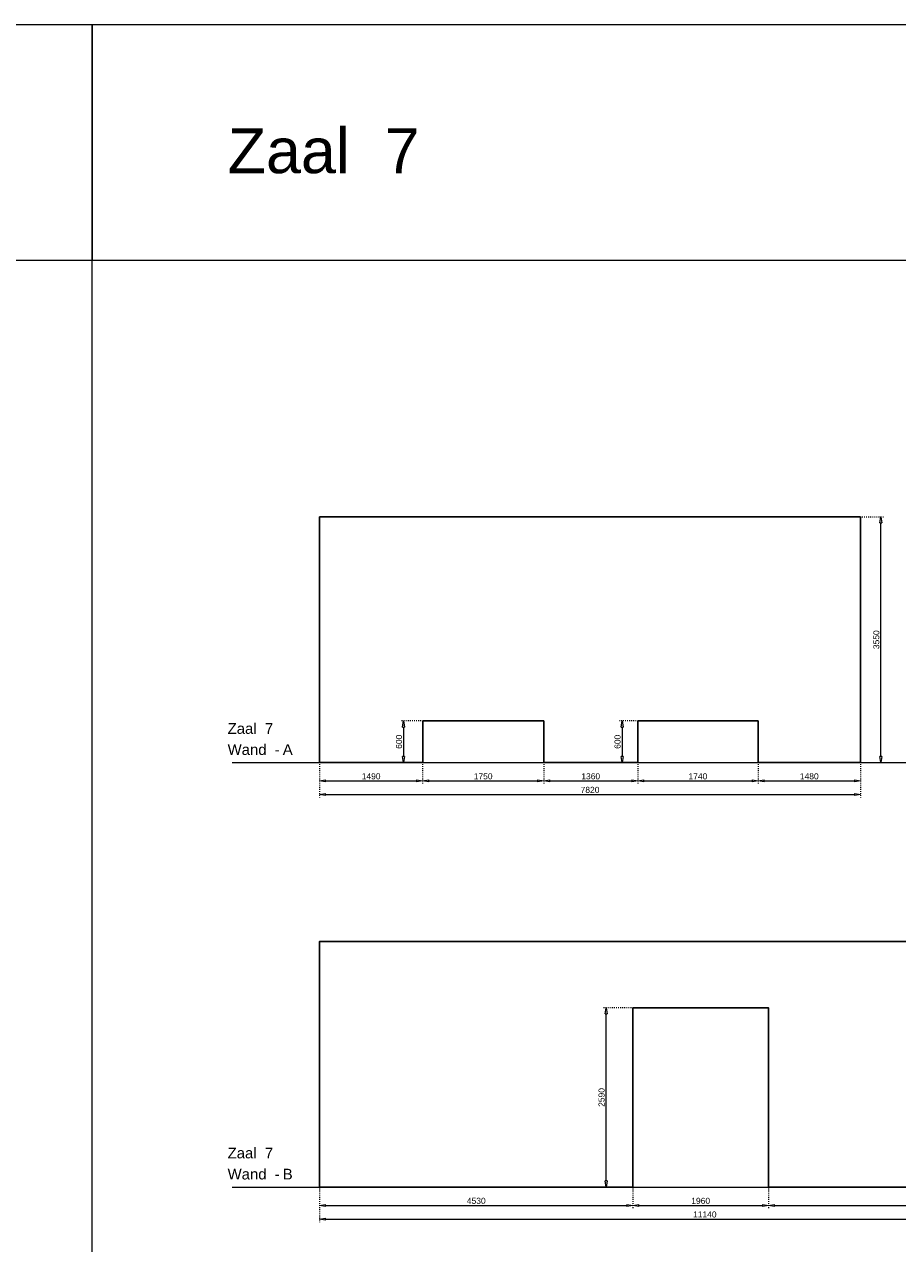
# Model space of a CAD drawing. Header units: millimetres. Extents: x 91086 to 300562, y -68316 to 28747.
# Tile 57 of 61: x 249518 to 262144, y 11124 to 28747. Entities that reach past the tile are written whole.
import ezdxf

# ---------------------------------------------------------------- set-up
doc = ezdxf.new("R2010")
doc.units = ezdxf.units.MM
doc.linetypes.add('ACAD_ISO03W100', pattern=[30, 12, -18])
doc.layers.get('Defpoints').update_dxf_attribs({"lineweight": 0})
for name, color, linetype, lineweight in [('25-Staal-B', 150, 'Continuous', 25), ('^ 0-Staal-txt', 7, 'Continuous', 0), ('Layer1', 252, 'Continuous', 0)]:
    doc.layers.add(name, color=color, linetype=linetype, lineweight=lineweight)
doc.styles.add('Arial', font='arial.ttf')
doc.dimstyles.new('dim-11', dxfattribs={"dimscale": 35, "dimtxt": 2.5, "dimasz": 2.5, "dimexe": 1.25, "dimexo": 0.625, "dimtad": 1, "dimdec": 0, "dimtxsty": 'Arial', "dimblk": 'CLOSEDBLANK', "dimcen": 3, "dimclrd": 252, "dimclre": 252, "dimclrt": 7, "dimadec": 0, "dimazin": 0, "dimtfac": 1, "dimtdec": 0, "dimtmove": 0, "dimatfit": 3, "dimldrblk": 'CLOSEDBLANK', "dimfxl": 1, "dimlwd": 0, "dimlwe": 0, "dimarcsym": 0})

# ---------------------------------------------------------------- blocks, each defined once
blk = doc.blocks.new('_ClosedBlank')
at = {"color": 0, "linetype": 'ByBlock', "lineweight": -2}
for p, q in [((-1, 0.17), (0, 0)), ((-1, 0.17), (-1, -0.17)), ((0, 0), (-1, -0.17))]:
    blk.add_line(p, q, dxfattribs=at)
blk = doc.blocks.new('*D184')
at = {"layer": '25-Staal-B', "color": 252, "linetype": 'ACAD_ISO03W100', "lineweight": 0, "transparency": 16777216}
for p, q in [((253787, 18056), (253787, 17768)), ((255277, 18056), (255277, 17768))]:
    blk.add_line(p, q, dxfattribs=at)
at = {"layer": '25-Staal-B', "color": 252, "lineweight": 0, "transparency": 16777216}
blk.add_line((253875, 17812), (255190, 17812), dxfattribs=at)
at = {"layer": 'Defpoints', "color": 0, "transparency": 16777216}
for p in [(253787, 18078), (255277, 18078), (255277, 17812)]:
    blk.add_point(p, dxfattribs=at)
at = {"layer": '25-Staal-B', "color": 252, "lineweight": 0, "transparency": 16777216, "xscale": 87.5, "yscale": 87.5, "zscale": 87.5, "rotation": 180}
blk.add_blockref('_ClosedBlank', (253787, 17812), dxfattribs=at)
at = {"layer": '25-Staal-B', "color": 252, "lineweight": 0, "transparency": 16777216, "xscale": 87.5, "yscale": 87.5, "zscale": 87.5}
blk.add_blockref('_ClosedBlank', (255277, 17812), dxfattribs=at)
at = {"layer": '25-Staal-B', "color": 7, "transparency": 16777216, "insert": (254532, 17878), "char_height": 87.5, "attachment_point": 5, "style": 'Arial'}
blk.add_mtext('1490', dxfattribs=at)
blk = doc.blocks.new('*D185')
at = {"layer": '25-Staal-B', "color": 252, "linetype": 'ACAD_ISO03W100', "lineweight": 0, "transparency": 16777216}
for p, q in [((253787, 18056), (253787, 17571)), ((261607, 18056), (261607, 17571))]:
    blk.add_line(p, q, dxfattribs=at)
at = {"layer": '25-Staal-B', "color": 252, "lineweight": 0, "transparency": 16777216}
blk.add_line((253875, 17615), (261520, 17615), dxfattribs=at)
at = {"layer": 'Defpoints', "color": 0, "transparency": 16777216}
for p in [(253787, 18078), (261607, 18078), (261607, 17615)]:
    blk.add_point(p, dxfattribs=at)
at = {"layer": '25-Staal-B', "color": 252, "lineweight": 0, "transparency": 16777216, "xscale": 87.5, "yscale": 87.5, "zscale": 87.5, "rotation": 180}
blk.add_blockref('_ClosedBlank', (253787, 17615), dxfattribs=at)
at = {"layer": '25-Staal-B', "color": 252, "lineweight": 0, "transparency": 16777216, "xscale": 87.5, "yscale": 87.5, "zscale": 87.5}
blk.add_blockref('_ClosedBlank', (261607, 17615), dxfattribs=at)
at = {"layer": '25-Staal-B', "color": 7, "transparency": 16777216, "insert": (257697, 17682), "char_height": 87.5, "attachment_point": 5, "style": 'Arial'}
blk.add_mtext('7820', dxfattribs=at)
blk = doc.blocks.new('*D186')
at = {"layer": '25-Staal-B', "color": 252, "linetype": 'ACAD_ISO03W100', "lineweight": 0, "transparency": 16777216}
for p, q in [((255277, 18056), (255277, 17768)), ((257027, 18056), (257027, 17768))]:
    blk.add_line(p, q, dxfattribs=at)
at = {"layer": '25-Staal-B', "color": 252, "lineweight": 0, "transparency": 16777216}
blk.add_line((255365, 17812), (256940, 17812), dxfattribs=at)
at = {"layer": 'Defpoints', "color": 0, "transparency": 16777216}
for p in [(255277, 18078), (257027, 18078), (257027, 17812)]:
    blk.add_point(p, dxfattribs=at)
at = {"layer": '25-Staal-B', "color": 252, "lineweight": 0, "transparency": 16777216, "xscale": 87.5, "yscale": 87.5, "zscale": 87.5, "rotation": 180}
blk.add_blockref('_ClosedBlank', (255277, 17812), dxfattribs=at)
at = {"layer": '25-Staal-B', "color": 252, "lineweight": 0, "transparency": 16777216, "xscale": 87.5, "yscale": 87.5, "zscale": 87.5}
blk.add_blockref('_ClosedBlank', (257027, 17812), dxfattribs=at)
at = {"layer": '25-Staal-B', "color": 7, "transparency": 16777216, "insert": (256152, 17878), "char_height": 87.5, "attachment_point": 5, "style": 'Arial'}
blk.add_mtext('1750', dxfattribs=at)
blk = doc.blocks.new('*D187')
at = {"layer": '25-Staal-B', "color": 252, "linetype": 'ACAD_ISO03W100', "lineweight": 0, "transparency": 16777216}
for p, q in [((257027, 18056), (257027, 17768)), ((258387, 18056), (258387, 17768))]:
    blk.add_line(p, q, dxfattribs=at)
at = {"layer": '25-Staal-B', "color": 252, "lineweight": 0, "transparency": 16777216}
blk.add_line((257115, 17812), (258300, 17812), dxfattribs=at)
at = {"layer": 'Defpoints', "color": 0, "transparency": 16777216}
for p in [(257027, 18078), (258387, 18078), (258387, 17812)]:
    blk.add_point(p, dxfattribs=at)
at = {"layer": '25-Staal-B', "color": 252, "lineweight": 0, "transparency": 16777216, "xscale": 87.5, "yscale": 87.5, "zscale": 87.5, "rotation": 180}
blk.add_blockref('_ClosedBlank', (257027, 17812), dxfattribs=at)
at = {"layer": '25-Staal-B', "color": 252, "lineweight": 0, "transparency": 16777216, "xscale": 87.5, "yscale": 87.5, "zscale": 87.5}
blk.add_blockref('_ClosedBlank', (258387, 17812), dxfattribs=at)
at = {"layer": '25-Staal-B', "color": 7, "transparency": 16777216, "insert": (257707, 17878), "char_height": 87.5, "attachment_point": 5, "style": 'Arial'}
blk.add_mtext('1360', dxfattribs=at)
blk = doc.blocks.new('*D188')
at = {"layer": '25-Staal-B', "color": 252, "linetype": 'ACAD_ISO03W100', "lineweight": 0, "transparency": 16777216}
for p, q in [((258387, 18056), (258387, 17768)), ((260127, 18056), (260127, 17768))]:
    blk.add_line(p, q, dxfattribs=at)
at = {"layer": '25-Staal-B', "color": 252, "lineweight": 0, "transparency": 16777216}
blk.add_line((258475, 17812), (260040, 17812), dxfattribs=at)
at = {"layer": 'Defpoints', "color": 0, "transparency": 16777216}
for p in [(258387, 18078), (260127, 18078), (260127, 17812)]:
    blk.add_point(p, dxfattribs=at)
at = {"layer": '25-Staal-B', "color": 252, "lineweight": 0, "transparency": 16777216, "xscale": 87.5, "yscale": 87.5, "zscale": 87.5, "rotation": 180}
blk.add_blockref('_ClosedBlank', (258387, 17812), dxfattribs=at)
at = {"layer": '25-Staal-B', "color": 252, "lineweight": 0, "transparency": 16777216, "xscale": 87.5, "yscale": 87.5, "zscale": 87.5}
blk.add_blockref('_ClosedBlank', (260127, 17812), dxfattribs=at)
at = {"layer": '25-Staal-B', "color": 7, "transparency": 16777216, "insert": (259257, 17878), "char_height": 87.5, "attachment_point": 5, "style": 'Arial'}
blk.add_mtext('1740', dxfattribs=at)
blk = doc.blocks.new('*D189')
at = {"layer": '25-Staal-B', "color": 252, "linetype": 'ACAD_ISO03W100', "lineweight": 0, "transparency": 16777216}
for p, q in [((260127, 18056), (260127, 17768)), ((261607, 18056), (261607, 17768))]:
    blk.add_line(p, q, dxfattribs=at)
at = {"layer": '25-Staal-B', "color": 252, "lineweight": 0, "transparency": 16777216}
blk.add_line((260215, 17812), (261520, 17812), dxfattribs=at)
at = {"layer": 'Defpoints', "color": 0, "transparency": 16777216}
for p in [(260127, 18078), (261607, 18078), (261607, 17812)]:
    blk.add_point(p, dxfattribs=at)
at = {"layer": '25-Staal-B', "color": 252, "lineweight": 0, "transparency": 16777216, "xscale": 87.5, "yscale": 87.5, "zscale": 87.5, "rotation": 180}
blk.add_blockref('_ClosedBlank', (260127, 17812), dxfattribs=at)
at = {"layer": '25-Staal-B', "color": 252, "lineweight": 0, "transparency": 16777216, "xscale": 87.5, "yscale": 87.5, "zscale": 87.5}
blk.add_blockref('_ClosedBlank', (261607, 17812), dxfattribs=at)
at = {"layer": '25-Staal-B', "color": 7, "transparency": 16777216, "insert": (260867, 17878), "char_height": 87.5, "attachment_point": 5, "style": 'Arial'}
blk.add_mtext('1480', dxfattribs=at)
blk = doc.blocks.new('*D190')
at = {"layer": '25-Staal-B', "color": 252, "linetype": 'ACAD_ISO03W100', "lineweight": 0, "transparency": 16777216}
for p, q in [((261629, 21628), (261946, 21628)), ((261629, 18078), (261946, 18078))]:
    blk.add_line(p, q, dxfattribs=at)
at = {"layer": '25-Staal-B', "color": 252, "lineweight": 0, "transparency": 16777216}
blk.add_line((261902, 18166), (261902, 21541), dxfattribs=at)
at = {"layer": 'Defpoints', "color": 0, "transparency": 16777216}
for p in [(261607, 21628), (261902, 21628), (261607, 18078)]:
    blk.add_point(p, dxfattribs=at)
at = {"layer": '25-Staal-B', "color": 252, "lineweight": 0, "transparency": 16777216, "xscale": 87.5, "yscale": 87.5, "zscale": 87.5}
for p, rotation in [((261902, 21628), 90), ((261902, 18078), 270)]:
    blk.add_blockref('_ClosedBlank', p, dxfattribs=dict(at, rotation=rotation))
at = {"layer": '25-Staal-B', "color": 7, "transparency": 16777216, "insert": (261836, 19853), "char_height": 87.5, "attachment_point": 5, "rotation": 90, "style": 'Arial'}
blk.add_mtext('3550', dxfattribs=at)
blk = doc.blocks.new('*D191')
at = {"layer": '25-Staal-B', "color": 252, "linetype": 'ACAD_ISO03W100', "lineweight": 0, "transparency": 16777216}
for p, q in [((255255, 18678), (254958, 18678)), ((255255, 18078), (254958, 18078))]:
    blk.add_line(p, q, dxfattribs=at)
at = {"layer": '25-Staal-B', "color": 252, "lineweight": 0, "transparency": 16777216}
blk.add_line((255002, 18591), (255002, 18166), dxfattribs=at)
at = {"layer": 'Defpoints', "color": 0, "transparency": 16777216}
for p in [(255277, 18678), (255002, 18078), (255277, 18078)]:
    blk.add_point(p, dxfattribs=at)
at = {"layer": '25-Staal-B', "color": 252, "lineweight": 0, "transparency": 16777216, "xscale": 87.5, "yscale": 87.5, "zscale": 87.5}
for p, rotation in [((255002, 18678), 90), ((255002, 18078), 270)]:
    blk.add_blockref('_ClosedBlank', p, dxfattribs=dict(at, rotation=rotation))
at = {"layer": '25-Staal-B', "color": 7, "transparency": 16777216, "insert": (254935, 18378), "char_height": 87.5, "attachment_point": 5, "rotation": 90, "style": 'Arial'}
blk.add_mtext('600', dxfattribs=at)
blk = doc.blocks.new('*D192')
at = {"layer": '25-Staal-B', "color": 252, "linetype": 'ACAD_ISO03W100', "lineweight": 0, "transparency": 16777216}
for p, q in [((253787, 11920), (253787, 11632)), ((258317, 11920), (258317, 11632))]:
    blk.add_line(p, q, dxfattribs=at)
at = {"layer": '25-Staal-B', "color": 252, "lineweight": 0, "transparency": 16777216}
blk.add_line((253875, 11676), (258230, 11676), dxfattribs=at)
at = {"layer": 'Defpoints', "color": 0, "transparency": 16777216}
for p in [(253787, 11942), (258317, 11942), (258317, 11676)]:
    blk.add_point(p, dxfattribs=at)
at = {"layer": '25-Staal-B', "color": 252, "lineweight": 0, "transparency": 16777216, "xscale": 87.5, "yscale": 87.5, "zscale": 87.5, "rotation": 180}
blk.add_blockref('_ClosedBlank', (253787, 11676), dxfattribs=at)
at = {"layer": '25-Staal-B', "color": 252, "lineweight": 0, "transparency": 16777216, "xscale": 87.5, "yscale": 87.5, "zscale": 87.5}
blk.add_blockref('_ClosedBlank', (258317, 11676), dxfattribs=at)
at = {"layer": '25-Staal-B', "color": 7, "transparency": 16777216, "insert": (256052, 11742), "char_height": 87.5, "attachment_point": 5, "style": 'Arial'}
blk.add_mtext('4530', dxfattribs=at)
blk = doc.blocks.new('*D193')
at = {"layer": '25-Staal-B', "color": 252, "linetype": 'ACAD_ISO03W100', "lineweight": 0, "transparency": 16777216}
for p, q in [((253787, 11920), (253787, 11435)), ((264927, 11920), (264927, 11435))]:
    blk.add_line(p, q, dxfattribs=at)
at = {"layer": '25-Staal-B', "color": 252, "lineweight": 0, "transparency": 16777216}
blk.add_line((253875, 11479), (264840, 11479), dxfattribs=at)
at = {"layer": 'Defpoints', "color": 0, "transparency": 16777216}
for p in [(253787, 11942), (264927, 11942), (264927, 11479)]:
    blk.add_point(p, dxfattribs=at)
at = {"layer": '25-Staal-B', "color": 252, "lineweight": 0, "transparency": 16777216, "xscale": 87.5, "yscale": 87.5, "zscale": 87.5, "rotation": 180}
blk.add_blockref('_ClosedBlank', (253787, 11479), dxfattribs=at)
at = {"layer": '25-Staal-B', "color": 252, "lineweight": 0, "transparency": 16777216, "xscale": 87.5, "yscale": 87.5, "zscale": 87.5}
blk.add_blockref('_ClosedBlank', (264927, 11479), dxfattribs=at)
at = {"layer": '25-Staal-B', "color": 7, "transparency": 16777216, "insert": (259357, 11545), "char_height": 87.5, "attachment_point": 5, "style": 'Arial'}
blk.add_mtext('11140', dxfattribs=at)
blk = doc.blocks.new('*D194')
at = {"layer": '25-Staal-B', "color": 252, "linetype": 'ACAD_ISO03W100', "lineweight": 0, "transparency": 16777216}
for p, q in [((258317, 11920), (258317, 11632)), ((260277, 11920), (260277, 11632))]:
    blk.add_line(p, q, dxfattribs=at)
at = {"layer": '25-Staal-B', "color": 252, "lineweight": 0, "transparency": 16777216}
blk.add_line((258405, 11676), (260190, 11676), dxfattribs=at)
at = {"layer": 'Defpoints', "color": 0, "transparency": 16777216}
for p in [(258317, 11942), (260277, 11942), (260277, 11676)]:
    blk.add_point(p, dxfattribs=at)
at = {"layer": '25-Staal-B', "color": 252, "lineweight": 0, "transparency": 16777216, "xscale": 87.5, "yscale": 87.5, "zscale": 87.5, "rotation": 180}
blk.add_blockref('_ClosedBlank', (258317, 11676), dxfattribs=at)
at = {"layer": '25-Staal-B', "color": 252, "lineweight": 0, "transparency": 16777216, "xscale": 87.5, "yscale": 87.5, "zscale": 87.5}
blk.add_blockref('_ClosedBlank', (260277, 11676), dxfattribs=at)
at = {"layer": '25-Staal-B', "color": 7, "transparency": 16777216, "insert": (259297, 11742), "char_height": 87.5, "attachment_point": 5, "style": 'Arial'}
blk.add_mtext('1960', dxfattribs=at)
blk = doc.blocks.new('*D195')
at = {"layer": '25-Staal-B', "color": 252, "linetype": 'ACAD_ISO03W100', "lineweight": 0, "transparency": 16777216}
for p, q in [((260277, 11920), (260277, 11632)), ((264927, 11920), (264927, 11632))]:
    blk.add_line(p, q, dxfattribs=at)
at = {"layer": '25-Staal-B', "color": 252, "lineweight": 0, "transparency": 16777216}
blk.add_line((260365, 11676), (264840, 11676), dxfattribs=at)
at = {"layer": 'Defpoints', "color": 0, "transparency": 16777216}
for p in [(260277, 11942), (264927, 11942), (264927, 11676)]:
    blk.add_point(p, dxfattribs=at)
at = {"layer": '25-Staal-B', "color": 252, "lineweight": 0, "transparency": 16777216, "xscale": 87.5, "yscale": 87.5, "zscale": 87.5, "rotation": 180}
blk.add_blockref('_ClosedBlank', (260277, 11676), dxfattribs=at)
at = {"layer": '25-Staal-B', "color": 252, "lineweight": 0, "transparency": 16777216, "xscale": 87.5, "yscale": 87.5, "zscale": 87.5}
blk.add_blockref('_ClosedBlank', (264927, 11676), dxfattribs=at)
at = {"layer": '25-Staal-B', "color": 7, "transparency": 16777216, "insert": (262602, 11742), "char_height": 87.5, "attachment_point": 5, "style": 'Arial'}
blk.add_mtext('4650', dxfattribs=at)
blk = doc.blocks.new('*D197')
at = {"layer": '25-Staal-B', "color": 252, "linetype": 'ACAD_ISO03W100', "lineweight": 0, "transparency": 16777216}
for p, q in [((258295, 14532), (257887, 14532)), ((258295, 11942), (257887, 11942))]:
    blk.add_line(p, q, dxfattribs=at)
at = {"layer": '25-Staal-B', "color": 252, "lineweight": 0, "transparency": 16777216}
blk.add_line((257931, 12030), (257931, 14445), dxfattribs=at)
at = {"layer": 'Defpoints', "color": 0, "transparency": 16777216}
for p in [(257931, 14532), (258317, 14532), (258317, 11942)]:
    blk.add_point(p, dxfattribs=at)
at = {"layer": '25-Staal-B', "color": 252, "lineweight": 0, "transparency": 16777216, "xscale": 87.5, "yscale": 87.5, "zscale": 87.5}
for p, rotation in [((257931, 14532), 90), ((257931, 11942), 270)]:
    blk.add_blockref('_ClosedBlank', p, dxfattribs=dict(at, rotation=rotation))
at = {"layer": '25-Staal-B', "color": 7, "transparency": 16777216, "insert": (257864, 13237), "char_height": 87.5, "attachment_point": 5, "rotation": 90, "style": 'Arial'}
blk.add_mtext('2590', dxfattribs=at)
blk = doc.blocks.new('*D264')
at = {"layer": '25-Staal-B', "color": 252, "linetype": 'ACAD_ISO03W100', "lineweight": 0, "transparency": 16777216}
for p, q in [((258365, 18678), (258118, 18678)), ((258365, 18078), (258118, 18078))]:
    blk.add_line(p, q, dxfattribs=at)
at = {"layer": '25-Staal-B', "color": 252, "lineweight": 0, "transparency": 16777216}
blk.add_line((258162, 18591), (258162, 18166), dxfattribs=at)
at = {"layer": 'Defpoints', "color": 0, "transparency": 16777216}
for p in [(258387, 18678), (258162, 18078), (258387, 18078)]:
    blk.add_point(p, dxfattribs=at)
at = {"layer": '25-Staal-B', "color": 252, "lineweight": 0, "transparency": 16777216, "xscale": 87.5, "yscale": 87.5, "zscale": 87.5}
for p, rotation in [((258162, 18678), 90), ((258162, 18078), 270)]:
    blk.add_blockref('_ClosedBlank', p, dxfattribs=dict(at, rotation=rotation))
at = {"layer": '25-Staal-B', "color": 7, "transparency": 16777216, "insert": (258095, 18378), "char_height": 87.5, "attachment_point": 5, "rotation": 90, "style": 'Arial'}
blk.add_mtext('600', dxfattribs=at)

msp = doc.modelspace()

# ---------------------------------------------------------------- linework, layer by layer
at = {"layer": '25-Staal-B'}
for points in [[(260127.3, 18078.4), (261607.3, 18078.4), (261607.3, 21628.4), (253787.3, 21628.4), (253787.3, 18078.4)], [(253787.3, 18078.4), (255277.3, 18078.4), (255277.3, 18678.4), (257027.3, 18678.4), (257027.3, 18078.4), (258387.3, 18078.4), (258387.3, 18678.4), (260127.3, 18678.4), (260127.3, 18078.4)]]:
    msp.add_lwpolyline(points, dxfattribs=at)
msp.add_lwpolyline([(253787.3, 11942.2), (258317.3, 11942.2), (258317.3, 14532.2), (260277.3, 14532.2), (260277.3, 11942.2), (264927.3, 11942.2), (264927.3, 15492.2), (253787.3, 15492.2)], close=True, dxfattribs=at)
at = {"layer": '^ 0-Staal-txt', "lineweight": 0}
for points in [[(252521.8, 18078.4), (265772.2, 18078.4)], [(252521.8, 11942.2), (265772.2, 11942.2)]]:
    msp.add_lwpolyline(points, dxfattribs=at)
at = {"layer": 'Layer1'}
for points in [[(250496.9, 25335.3), (233264.7, 25335.3), (233264.7, 28746.7), (250496.9, 28746.7)], [(267909.2, 25335.3), (250496.9, 25335.3), (250496.9, 28746.7), (267909.2, 28746.7)]]:
    msp.add_lwpolyline(points, close=True, dxfattribs=at)
msp.add_lwpolyline([(250496.9, -2338), (250496.9, 25335.3)], dxfattribs=at)

# ---------------------------------------------------------------- texts
at = {"layer": '^ 0-Staal-txt', "lineweight": 0, "style": 'Arial'}
for s, height, p in [('Zaal  7', 650, (252457.3, 26596.1)), ('Zaal  7', 154.21, (252457.3, 18492.5)), ('Wand  - ', 154.21, (252457.3, 18187.8)), ('A', 154.2, (253254.5, 18187.8)), ('Zaal  7', 154.21, (252457.3, 12356.3)), ('Wand  - ', 154.21, (252457.3, 12051.6)), ('B', 154.2, (253254.5, 12051.6))]:
    msp.add_text(s, height=height, dxfattribs=at).set_placement(p)

# ---------------------------------------------------------------- dimensions: what is measured, and where the dimension line sits
at = {"layer": '25-Staal-B'}
for base, p1, p2, picture, middle in [((261902.2, 21628.4), (261607.3, 18078.4), (261607.3, 21628.4), '*D190', (261835.6, 19853.4)), ((255001.8, 18078.4), (255277.3, 18678.4), (255277.3, 18078.4), '*D191', (254935.2, 18378.4)), ((258161.9, 18078.4), (258387.3, 18678.4), (258387.3, 18078.4), '*D264', (258095.4, 18378.4)), ((257930.7, 14532.2), (258317.3, 11942.2), (258317.3, 14532.2), '*D197', (257864.2, 13237.2))]:
    dim = msp.add_linear_dim(base=base, p1=p1, p2=p2, angle=90, dimstyle='dim-11', dxfattribs=at)
    dim.commit()
    dim.dimension.update_dxf_attribs({"geometry": picture, "text_midpoint": middle})
for base, p1, p2, picture, middle in [((255277.3, 17811.9), (253787.3, 18078.4), (255277.3, 18078.4), '*D184', (254532.3, 17878.4)), ((261607.3, 17615), (253787.3, 18078.4), (261607.3, 18078.4), '*D185', (257697.3, 17681.6)), ((257027.3, 17811.9), (255277.3, 18078.4), (257027.3, 18078.4), '*D186', (256152.3, 17878.4)), ((258387.3, 17811.9), (257027.3, 18078.4), (258387.3, 18078.4), '*D187', (257707.3, 17878.4)), ((260127.3, 17811.9), (258387.3, 18078.4), (260127.3, 18078.4), '*D188', (259257.3, 17878.4)), ((261607.3, 17811.9), (260127.3, 18078.4), (261607.3, 18078.4), '*D189', (260867.3, 17878.4)), ((258317.3, 11675.7), (253787.3, 11942.2), (258317.3, 11942.2), '*D192', (256052.3, 11742.2)), ((264927.3, 11478.8), (253787.3, 11942.2), (264927.3, 11942.2), '*D193', (259357.3, 11545.4)), ((260277.3, 11675.7), (258317.3, 11942.2), (260277.3, 11942.2), '*D194', (259297.3, 11742.2)), ((264927.3, 11675.7), (260277.3, 11942.2), (264927.3, 11942.2), '*D195', (262602.3, 11742.2))]:
    dim = msp.add_linear_dim(base=base, p1=p1, p2=p2, dimstyle='dim-11', dxfattribs=at)
    dim.commit()
    dim.dimension.update_dxf_attribs({"geometry": picture, "text_midpoint": middle})

doc.saveas('drawing.dxf')
